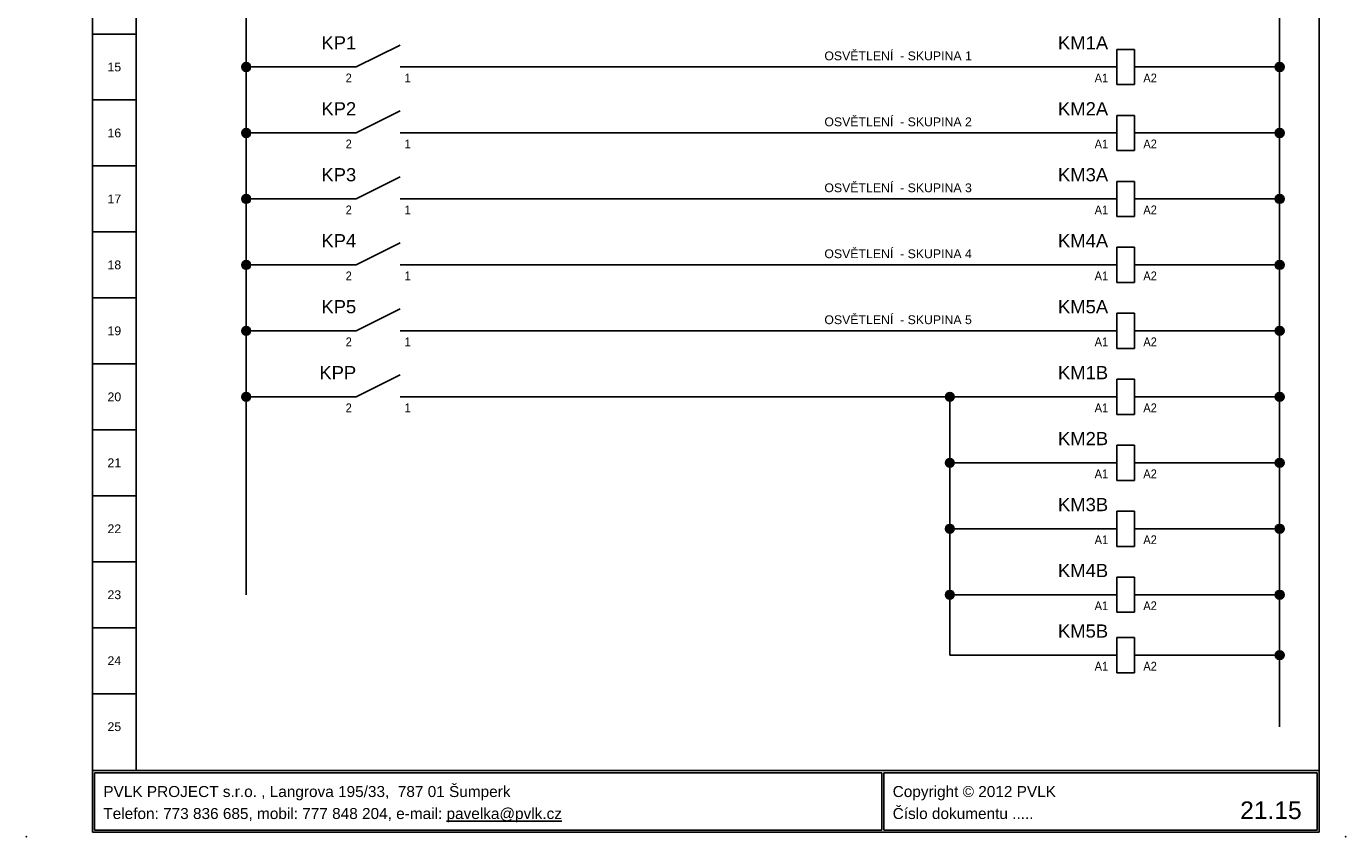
# Model space of a CAD drawing. Extents: x -721 to 7843, y 2912 to 4139.
# Tile 29 of 32: x 6911 to 7211, y 3270 to 3454. Entities that reach past the tile are written whole.
import ezdxf
from ezdxf.enums import TextEntityAlignment as Align

# ---------------------------------------------------------------- set-up
doc = ezdxf.new("R2010")
doc.units = 0
doc.header["$MEASUREMENT"] = 0
for name, color, linetype in [('1-KRESBA', 7, 'Continuous'), ('__Bílá', 7, 'Continuous'), ('__Vínová 220', 220, 'Continuous'), ('__Černá 250', 7, 'Continuous')]:
    doc.layers.add(name, color=color, linetype=linetype)
doc.styles.add('Arial', font='arial.ttf')

# ---------------------------------------------------------------- blocks, each defined once
blk = doc.blocks.new('RADKY01')
at = {"layer": '__Bílá'}
for p, q in [((15, -405), (15, -20)), ((25, -20), (25, -405)), ((294, -405), (294, -20)), ((25, -42.5), (15, -42.5)), ((25, -57.5), (15, -57.5)), ((25, -72.5), (15, -72.5)), ((25, -87.5), (15, -87.5)), ((25, -102.5), (15, -102.5)), ((25, -117.5), (15, -117.5)), ((25, -132.5), (15, -132.5)), ((25, -147.5), (15, -147.5)), ((25, -162.5), (15, -162.5)), ((25, -177.5), (15, -177.5)), ((25, -192.5), (15, -192.5)), ((25, -207.5), (15, -207.5)), ((25, -222.5), (15, -222.5)), ((25, -237.5), (15, -237.5)), ((25, -252.5), (15, -252.5)), ((25, -267.5), (15, -267.5)), ((25, -282.5), (15, -282.5)), ((25, -297.5), (15, -297.5)), ((25, -312.5), (15, -312.5)), ((25, -327.5), (15, -327.5)), ((25, -342.5), (15, -342.5)), ((25, -357.5), (15, -357.5)), ((25, -372.5), (15, -372.5)), ((25, -387.5), (15, -387.5))]:
    blk.add_line(p, q, dxfattribs=at)
at = {"layer": '__Bílá', "style": 'Arial'}
for tag, p in [('L01', (20, -36)), ('L02', (20, -51)), ('L03', (20, -66)), ('L04', (20, -81)), ('L05', (20, -96)), ('L06', (20, -111)), ('L07', (20, -126)), ('L08', (20, -141)), ('L09', (20, -156)), ('L10', (20, -171)), ('L11', (20, -186)), ('L12', (20, -201)), ('L13', (20, -216)), ('L14', (20, -231)), ('L15', (20, -246)), ('L16', (20, -261)), ('L17', (20, -276)), ('L18', (20, -291)), ('L19', (20, -306)), ('L20', (20, -321)), ('L21', (20, -336)), ('L22', (20, -351)), ('L23', (20, -366)), ('L24', (20, -381)), ('L25', (20, -396))]:
    blk.add_attdef(tag, text='', height=2, dxfattribs=at).set_placement(p, align=Align.CENTER)
blk = doc.blocks.new('BLK_Razítko_malé_pro_rozváděče')
at = {"layer": '__Bílá'}
for p, q in [((15, -405), (15, -419)), ((15, -405), (294, -405)), ((294, -405), (294, -419)), ((15.5, -405.5), (15.5, -418.5)), ((15.5, -405.5), (194.5, -405.5)), ((194.5, -405.5), (194.5, -418.5)), ((195, -405.5), (195, -418.5)), ((195, -405.5), (293.5, -405.5)), ((293.5, -405.5), (293.5, -418.5)), ((15, -419), (294, -419)), ((15.5, -418.5), (194.5, -418.5)), ((195, -418.5), (293.5, -418.5))]:
    blk.add_line(p, q, dxfattribs=at)
for p in [(0, -420), (300, -420)]:
    blk.add_point(p, dxfattribs=at)
at = {"layer": '__Bílá', "style": 'Arial'}
for s, p in [('PVLK PROJECT s.r.o. , Langrova 195/33,  787 01 Šumperk', (17.5, -411)), ('Copyright © 2012 PVLK', (197, -411)), ('Telefon: 773 836 685, mobil: 777 848 204, e-mail: %%Upavelka@pvlk.cz', (17.5, -416)), ('Číslo dokumentu .....', (197, -416))]:
    blk.add_text(s, height=2.5, dxfattribs=at).set_placement(p)
at = {"layer": '__Vínová 220', "style": 'Arial'}
blk.add_attdef('ČÍSLO', text='', height=4, dxfattribs=at).set_placement((290, -416), align=Align.RIGHT)
blk = doc.blocks.new('L0006A01')
for p, q in [((5, 5), (-5, 0)), ((-10, 0), (-5, 0)), ((5, 0), (10, 0))]:
    blk.add_line(p, q)
at = {"style": 'Arial', "flags": 8}
blk.add_attdef('POPIS', text='', height=3, dxfattribs=at).set_placement((-5, 4), align=Align.RIGHT)
at = {"style": 'Arial', "width": 0.9}
blk.add_attdef('CO', text='', height=2, dxfattribs=at).set_placement((-6, -3.5), align=Align.RIGHT)
blk.add_attdef('NO', (6, -3.5), '', height=2, dxfattribs=at)
blk = doc.blocks.new('L0001A01')
h = blk.add_hatch(color=256)
edge = h.paths.add_edge_path()
edge.add_arc((0, 0), 1, 0, 360)
blk.add_circle((0, 0), 1)
blk = doc.blocks.new('L0006A04')
for p, q in [((2, 4), (-2, 4)), ((-2, 4), (-2, -4)), ((2, -4), (2, 4)), ((-2, 0), (-5, 0)), ((2, 0), (5, 0)), ((-2, -4), (2, -4))]:
    blk.add_line(p, q)
at = {"style": 'Arial', "flags": 8}
blk.add_attdef('POPIS', text='', height=3, dxfattribs=at).set_placement((-4, 4), align=Align.RIGHT)
at = {"style": 'Arial', "width": 0.9}
blk.add_attdef('A1', text='', height=2, dxfattribs=at).set_placement((-4, -3.5), align=Align.RIGHT)
blk.add_attdef('A2', (4, -3.5), '', height=2, dxfattribs=at)

msp = doc.modelspace()

# ---------------------------------------------------------------- linework, layer by layer
at = {"layer": '1-KRESBA'}
for p, q in [((7196.23, 3640), (7196.23, 3295)), ((6961.23, 3610), (6961.23, 3325)), ((6981.23, 3445), (6961.23, 3445)), ((7001.23, 3445), (7156.23, 3445)), ((7166.23, 3445), (7196.23, 3445)), ((6981.23, 3430), (6961.23, 3430)), ((7001.23, 3430), (7156.23, 3430)), ((7126.23, 3430), (7156.23, 3430)), ((7166.23, 3430), (7196.23, 3430)), ((6981.23, 3415), (6961.23, 3415)), ((7001.23, 3415), (7156.23, 3415)), ((7166.23, 3415), (7196.23, 3415)), ((6981.23, 3400), (6961.23, 3400)), ((7001.23, 3400), (7156.23, 3400)), ((7166.23, 3400), (7196.23, 3400)), ((6981.23, 3385), (6961.23, 3385)), ((7001.23, 3385), (7156.23, 3385)), ((7166.23, 3385), (7196.23, 3385)), ((6981.23, 3370), (6961.23, 3370)), ((7156.23, 3370), (7001.23, 3370)), ((7121.23, 3311.25), (7121.23, 3370)), ((7166.23, 3370), (7196.23, 3370)), ((7156.23, 3355), (7121.23, 3355)), ((7166.23, 3355), (7196.23, 3355)), ((7156.23, 3340), (7121.23, 3340)), ((7166.23, 3340), (7196.23, 3340)), ((7156.23, 3325), (7121.23, 3325)), ((7166.23, 3325), (7196.23, 3325)), ((7156.23, 3311.25), (7121.23, 3311.25)), ((7166.23, 3311.25), (7196.23, 3311.25))]:
    msp.add_line(p, q, dxfattribs=at)

# ---------------------------------------------------------------- block references
at = {"layer": '1-KRESBA', "color": 250, "linetype": 'Continuous'}
msp.add_blockref('BLK_Razítko_malé_pro_rozváděče', (6911.23, 3690), dxfattribs=at).add_auto_attribs({'ČÍSLO': '21.15'})
at = {"layer": '1-KRESBA', "color": 2, "linetype": 'Continuous'}
msp.add_blockref('RADKY01', (6911.23, 3690), dxfattribs=at).add_auto_attribs({'L01': '1', 'L02': '2', 'L03': '3', 'L04': '4', 'L05': '5', 'L06': '6', 'L07': '7', 'L08': '8', 'L09': '9', 'L10': '10', 'L11': '11', 'L12': '12', 'L13': '13', 'L14': '14', 'L15': '15', 'L16': '16', 'L17': '17', 'L18': '18', 'L19': '19', 'L20': '20', 'L21': '21', 'L22': '22', 'L23': '23', 'L24': '24', 'L25': '25'})
at = {"layer": '1-KRESBA', "color": 250, "linetype": 'Continuous'}
for p in [(6961.23, 3445), (7196.23, 3445), (6961.23, 3430), (7196.23, 3430), (6961.23, 3415), (7196.23, 3415), (6961.23, 3400), (7196.23, 3400), (6961.23, 3385), (7196.23, 3385), (6961.23, 3370), (7121.23, 3370), (7196.23, 3370), (7121.23, 3355), (7196.23, 3355), (7121.23, 3340), (7196.23, 3340), (7121.23, 3324.99), (7196.23, 3325), (7196.23, 3311.25)]:
    msp.add_blockref('L0001A01', p, dxfattribs=at)
at = {"layer": '__Černá 250'}
for name, p, values in [('L0006A01', (6991.23, 3445), {'POPIS': 'KP1', 'CO': '2', 'NO': '1'}), ('L0006A04', (7161.23, 3445), {'POPIS': 'KM1A', 'A1': 'A1', 'A2': 'A2'}), ('L0006A01', (6991.23, 3430), {'POPIS': 'KP2', 'CO': '2', 'NO': '1'}), ('L0006A04', (7161.23, 3430), {'POPIS': 'KM2A', 'A1': 'A1', 'A2': 'A2'}), ('L0006A01', (6991.23, 3415), {'POPIS': 'KP3', 'CO': '2', 'NO': '1'}), ('L0006A04', (7161.23, 3415), {'POPIS': 'KM3A', 'A1': 'A1', 'A2': 'A2'}), ('L0006A01', (6991.23, 3400), {'POPIS': 'KP4', 'CO': '2', 'NO': '1'}), ('L0006A04', (7161.23, 3400), {'POPIS': 'KM4A', 'A1': 'A1', 'A2': 'A2'}), ('L0006A01', (6991.23, 3385), {'POPIS': 'KP5', 'CO': '2', 'NO': '1'}), ('L0006A04', (7161.23, 3385), {'POPIS': 'KM5A', 'A1': 'A1', 'A2': 'A2'}), ('L0006A01', (6991.23, 3370), {'POPIS': 'KPP', 'CO': '2', 'NO': '1'}), ('L0006A04', (7161.23, 3370), {'POPIS': 'KM1B', 'A1': 'A1', 'A2': 'A2'}), ('L0006A04', (7161.23, 3355), {'POPIS': 'KM2B', 'A1': 'A1', 'A2': 'A2'}), ('L0006A04', (7161.23, 3340), {'POPIS': 'KM3B', 'A1': 'A1', 'A2': 'A2'}), ('L0006A04', (7161.23, 3325), {'POPIS': 'KM4B', 'A1': 'A1', 'A2': 'A2'}), ('L0006A04', (7161.23, 3311.25), {'POPIS': 'KM5B', 'A1': 'A1', 'A2': 'A2'})]:
    msp.add_blockref(name, p, dxfattribs=at).add_auto_attribs(values)

# ---------------------------------------------------------------- texts
at = {"layer": '1-KRESBA', "color": 250, "linetype": 'Continuous', "style": 'Arial'}
for s, p in [('OSVĚTLENÍ  - SKUPINA 1', (7126.23, 3446.53)), ('OSVĚTLENÍ  - SKUPINA 2', (7126.23, 3431.53)), ('OSVĚTLENÍ  - SKUPINA 3', (7126.23, 3416.53)), ('OSVĚTLENÍ  - SKUPINA 4', (7126.23, 3401.53)), ('OSVĚTLENÍ  - SKUPINA 5', (7126.23, 3386.53))]:
    msp.add_text(s, height=2, dxfattribs=at).set_placement(p, align=Align.RIGHT)

doc.saveas('drawing.dxf')
